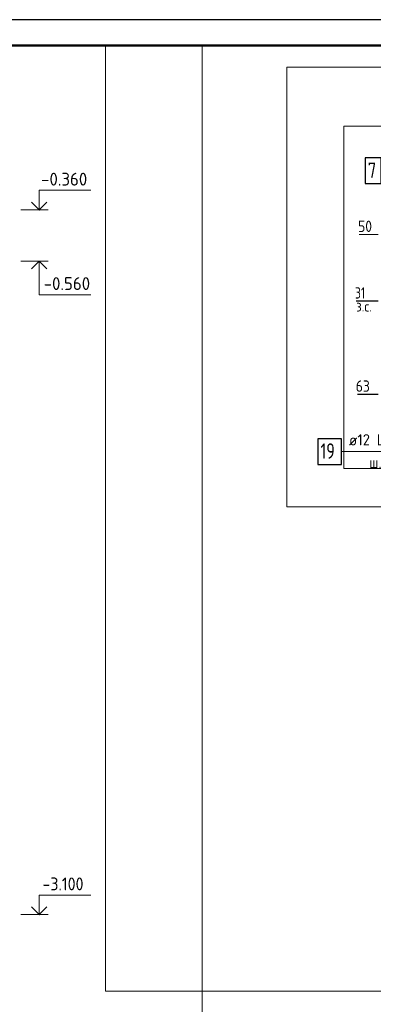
# Model space of a CAD drawing. Header units: millimetres. Extents: x 0 to 42000, y 0 to 29700.
# Tile 11 of 16: x 21447 to 28326, y 10559 to 29700. Entities that reach past the tile are written whole.
import ezdxf

# ---------------------------------------------------------------- set-up
doc = ezdxf.new("R2010")
doc.units = ezdxf.units.MM
for name, color, linetype, lineweight in [('Standard', 7, 'Continuous', 25), ('Позиционная метка линия выноска', 7, 'Continuous', 13), ('Позиционная метка номер позиции', 7, 'Continuous', 13), ('Размерная линия_ общее', 7, 'Continuous', 13), ('Стена обрамление Г-обр.', 7, 'Continuous', 35)]:
    doc.layers.add(name, color=color, linetype=linetype, lineweight=lineweight)
doc.layers.add('Размерная выноска', color=7, linetype='Continuous')
doc.layers.add('Стена Хомут', color=7, linetype='Continuous', lineweight=25, true_color=0x6e3c1e)
doc.styles.add('ISOCPEUR', font='txt')

msp = doc.modelspace()

# ---------------------------------------------------------------- linework, layer by layer
at = {"layer": 'Standard', "color": 7, "linetype": 'Continuous', "lineweight": 13, "transparency": 33554687}
for p, q in [((21472, 26003), (22002, 26003)), ((21472, 25003), (22002, 25003)), ((21472, 12303), (22002, 12303))]:
    msp.add_line(p, q, dxfattribs=at)
at = {"layer": 'Standard', "color": 7, "linetype": 'Continuous', "lineweight": 25, "transparency": 33554687}
msp.add_lwpolyline([(0, 0), (42000, 0), (42000, 29700), (0, 29700), (0, 0)], close=True, dxfattribs=at)
at = {"layer": 'Standard', "color": 7, "linetype": 'Continuous', "lineweight": 50, "transparency": 33554687}
msp.add_lwpolyline([(2000, 29200), (41500, 29200), (41500, 500), (2000, 500), (2000, 29200)], close=True, dxfattribs=at)
at = {"layer": 'Standard', "color": 7, "linetype": 'Continuous', "lineweight": 13, "transparency": 33554687}
for points in [[(25000, 29200), (2000, 29200), (2000, 6000), (25000, 6000), (25000, 29200)], [(41500, 29200), (23115, 29200), (23115, 10815), (41500, 10815), (41500, 29200)], [(21828, 26003), (21828, 26383), (22828, 26383)], [(21828, 25003), (21828, 24353), (22828, 24353)], [(21828, 12303), (21828, 12683), (22828, 12683)]]:
    msp.add_lwpolyline(points, dxfattribs=at)
at = {"layer": 'Standard', "color": 254, "linetype": 'Continuous', "lineweight": 13, "true_color": 0xc4c4ff, "transparency": 33554687}
msp.add_lwpolyline([(27753, 20977), (36747, 20977), (36747, 27628), (27753, 27628), (27753, 20977)], dxfattribs=at)
at = {"layer": 'Standard', "color": 7, "linetype": 'Continuous', "lineweight": 35, "transparency": 33554687}
for points in [[(21679, 26152), (21828, 26003), (21976, 26152)], [(21679, 24855), (21828, 25003), (21976, 24855)], [(21679, 12452), (21828, 12303), (21976, 12452)]]:
    msp.add_lwpolyline(points, dxfattribs=at)
at = {"layer": 'Позиционная метка линия выноска', "color": 240, "linetype": 'Continuous', "lineweight": 13, "transparency": 33554687}
msp.add_lwpolyline([(38857, 20233), (38857, 28775), (26641, 28775), (26641, 20233), (38857, 20233)], dxfattribs=at)
at = {"layer": 'Позиционная метка линия выноска', "color": 7, "linetype": 'Continuous', "lineweight": 13, "transparency": 33554687}
msp.add_lwpolyline([(29087, 23729), (29511, 23305), (29511, 21305), (27708, 21305)], dxfattribs=at)
at = {"layer": 'Позиционная метка номер позиции', "color": 7, "linetype": 'Continuous', "lineweight": 13, "transparency": 33554687}
msp.add_line((28420, 25523), (28053, 25523), dxfattribs=at)
at = {"layer": 'Размерная выноска', "color": 7, "linetype": 'Continuous', "lineweight": -3, "transparency": 33554687}
for p, q in [((28420, 24229), (27990, 24229)), ((28420, 22417), (28020, 22417))]:
    msp.add_line(p, q, dxfattribs=at)
at = {"layer": 'Стена обрамление Г-обр.', "color": 7, "linetype": 'Continuous', "lineweight": 25, "transparency": 33554687}
msp.add_lwpolyline([(27248, 21055), (27708, 21055), (27708, 21555), (27248, 21555), (27248, 21055)], dxfattribs=at)
at = {"layer": 'Стена Хомут', "color": 7, "linetype": 'Continuous', "lineweight": 25, "transparency": 33554687}
msp.add_lwpolyline([(28169, 26513), (28479, 26513), (28479, 27013), (28169, 27013), (28169, 26513)], dxfattribs=at)

# ---------------------------------------------------------------- texts
at = {"layer": 'Standard', "color": 7, "linetype": 'Continuous', "lineweight": 25, "transparency": 33554687, "attachment_point": 7, "style": 'ISOCPEUR'}
for s, insert, char_height, width in [('\\W0.95;-0.360', (21865, 26475), 250, 1067.86), ('\\W0.87;50', (28030, 25573), 220, 403.92), ('\\W0.95;-0.560', (21915, 24445), 250, 1067.86), ('\\W0.75;31', (27968, 24279), 220, 346.34), ('\\W0.90;-3.100', (21890, 12775), 250, 1011.77)]:
    msp.add_mtext(s, dxfattribs=dict(at, insert=insert, char_height=char_height, width=width))
at = {"layer": 'Standard', "color": 7, "linetype": 'Continuous', "lineweight": 18, "transparency": 33554687, "insert": (27992, 24026), "char_height": 200, "width": 459.94, "attachment_point": 7, "style": 'ISOCPEUR'}
msp.add_mtext('\\W0.90;з.с.', dxfattribs=at)
at = {"layer": 'Размерная линия_ общее', "color": 7, "linetype": 'Continuous', "lineweight": 25, "transparency": 33554687, "insert": (27985, 22467), "char_height": 220, "width": 403.94, "attachment_point": 7, "style": 'ISOCPEUR'}
msp.add_mtext('\\W0.87;63', dxfattribs=at)
at = {"layer": 'Стена обрамление Г-обр.', "color": 7, "linetype": 'Continuous', "lineweight": 13, "transparency": 33554687, "attachment_point": 7, "style": 'ISOCPEUR'}
for s, insert, char_height, width in [('\\W0.94;ø12 L=п.м. ', (27851, 21423), 220, 1599.15), ('\\W0.75;19', (27298, 21165), 300, 472.29), ('\\W0.94;ш.50 ', (28247, 20983), 220, 807.15)]:
    msp.add_mtext(s, dxfattribs=dict(at, insert=insert, char_height=char_height, width=width))
at = {"layer": 'Стена Хомут', "color": 7, "linetype": 'Continuous', "lineweight": 13, "transparency": 33554687, "insert": (28219, 26623), "char_height": 300, "width": 326.41, "attachment_point": 7, "style": 'ISOCPEUR'}
msp.add_mtext('\\W0.78;7', dxfattribs=at)

doc.saveas('drawing.dxf')
